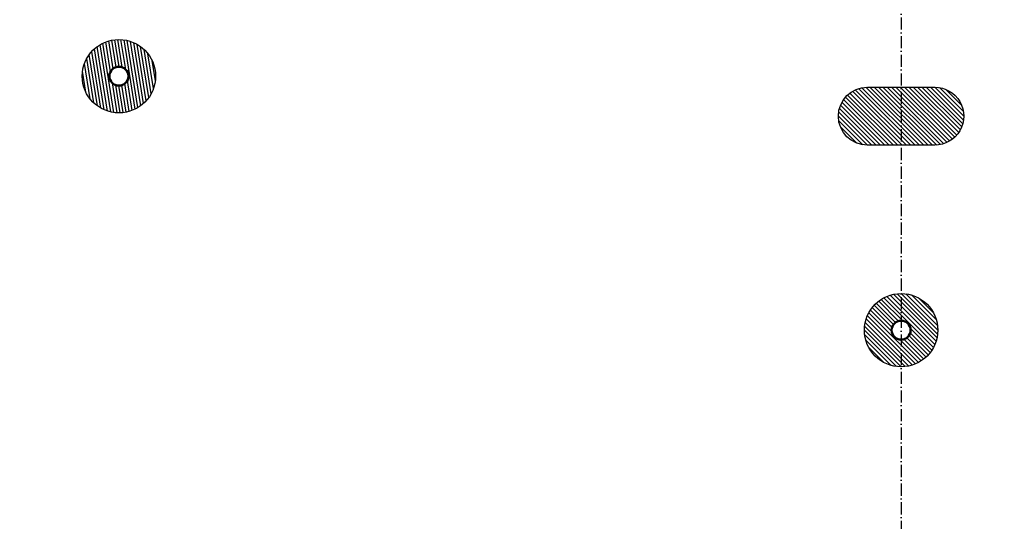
# Model space of a CAD drawing. Header units: millimetres. Extents: x -662 to 662, y -662 to 662.
# Tile 3 of 23: x -288 to 34, y -498 to -333. Entities that reach past the tile are written whole.
import ezdxf

# ---------------------------------------------------------------- set-up
doc = ezdxf.new("R2010")
doc.units = ezdxf.units.MM
doc.linetypes.add('DashDot', pattern=[6, 4, -1, 0, -1])
for name, color, linetype, true_color in [('SkLO AXIS', 18, 'Continuous', 0x000000), ('SkLO BORDER OF DRILLING AREA', 96, 'Continuous', 0x007f00), ('SkLO CANOPY OUTLINE', 192, 'Continuous', 0x7d26cd), ('SkLO MOUNTING HOLES', 192, 'Continuous', 0x7d26cd), ('SkLO NO DRILLING AREA', 12, 'Continuous', 0xc80000)]:
    doc.layers.add(name, color=color, linetype=linetype, true_color=true_color)

msp = doc.modelspace()

# ---------------------------------------------------------------- hatches: boundary and pattern name
at = {"layer": 'SkLO NO DRILLING AREA', "extrusion": (1.66533e-16, 0, -1)}
h = msp.add_hatch(dxfattribs=at)
h.set_pattern_fill('Hatch1', color=256, scale=8, angle=81, style=0, pattern_type=2)
h.set_pattern_definition([(81, (5748.6472, 6825.8725), (-0.98768834, 0.15643447), [])])
h.paths.add_polyline_path([(256.94, -363.86), (257.07, -363.84), (257.21, -363.83), (257.34, -363.81), (257.47, -363.79), (257.61, -363.77), (257.74, -363.75), (257.87, -363.72), (258.01, -363.7), (258.14, -363.67), (258.28, -363.64), (258.41, -363.61), (258.55, -363.58), (258.68, -363.54), (258.82, -363.51), (258.96, -363.47), (259.09, -363.43), (259.23, -363.39), (259.36, -363.35), (259.5, -363.3), (259.63, -363.25), (259.77, -363.21), (259.91, -363.16), (260.04, -363.1), (260.18, -363.05), (260.31, -363), (260.45, -362.94), (260.58, -362.88), (260.71, -362.82), (260.85, -362.76), (260.98, -362.69), (261.11, -362.63), (261.25, -362.56), (261.38, -362.49), (261.51, -362.42), (261.64, -362.34), (261.77, -362.27), (261.9, -362.19), (262.03, -362.11), (262.16, -362.03), (262.28, -361.95), (262.41, -361.86), (262.53, -361.78), (262.66, -361.69), (262.78, -361.6), (262.9, -361.51), (263.03, -361.42), (263.15, -361.32), (263.27, -361.22), (263.39, -361.13), (263.5, -361.03), (263.62, -360.93), (263.73, -360.82), (263.85, -360.72), (263.96, -360.61), (264.07, -360.51), (264.18, -360.4), (264.29, -360.29), (264.4, -360.17), (264.5, -360.06), (264.61, -359.95), (264.71, -359.83), (264.81, -359.71), (264.91, -359.59), (265.01, -359.47), (265.11, -359.35), (265.2, -359.23), (265.3, -359.11), (265.39, -358.98), (265.48, -358.86), (265.57, -358.73), (265.66, -358.6), (265.74, -358.47), (265.83, -358.34), (265.91, -358.21), (265.99, -358.08), (266.07, -357.94), (266.14, -357.81), (266.22, -357.68), (266.29, -357.54), (266.36, -357.4), (266.43, -357.27), (266.5, -357.13), (266.56, -356.99), (266.63, -356.85), (266.69, -356.71), (266.75, -356.57), (266.81, -356.43), (266.86, -356.29), (266.92, -356.15), (266.97, -356.01), (267.02, -355.86), (267.07, -355.72), (267.12, -355.58), (267.16, -355.44), (267.2, -355.29), (267.24, -355.15), (267.28, -355.01), (267.32, -354.86), (267.36, -354.72), (267.39, -354.57), (267.42, -354.43), (267.45, -354.29), (267.48, -354.14), (267.51, -354), (267.53, -353.86), (267.55, -353.71), (267.57, -353.57), (267.59, -353.43), (267.61, -353.29), (267.62, -353.14), (267.64, -353), (267.65, -352.86), (267.66, -352.72), (267.67, -352.58), (267.68, -352.44), (267.68, -352.3), (267.68, -352.16), (267.69, -352.02), (267.69, -351.88), (267.69, -351.75), (267.68, -351.61), (267.68, -351.47), (267.67, -351.34), (267.66, -351.2), (267.66, -351.07), (267.65, -350.93), (267.63, -350.8), (267.62, -350.67), (267.61, -350.54), (267.59, -350.4), (267.57, -350.27), (267.55, -350.14), (267.53, -350), (267.51, -349.87), (267.49, -349.74), (267.46, -349.6), (267.43, -349.47), (267.4, -349.33), (267.37, -349.2), (267.34, -349.06), (267.31, -348.92), (267.27, -348.79), (267.23, -348.65), (267.19, -348.52), (267.15, -348.38), (267.11, -348.25), (267.06, -348.11), (267.02, -347.97), (266.97, -347.84), (266.92, -347.7), (266.87, -347.57), (266.82, -347.43), (266.76, -347.3), (266.7, -347.16), (266.64, -347.03), (266.58, -346.89), (266.52, -346.76), (266.46, -346.63), (266.39, -346.5), (266.32, -346.36), (266.25, -346.23), (266.18, -346.1), (266.11, -345.97), (266.03, -345.84), (265.95, -345.71), (265.87, -345.58), (265.79, -345.45), (265.71, -345.33), (265.63, -345.2), (265.54, -345.08), (265.45, -344.95), (265.36, -344.83), (265.27, -344.7), (265.18, -344.58), (265.09, -344.46), (264.99, -344.34), (264.89, -344.22), (264.79, -344.11), (264.69, -343.99), (264.59, -343.87), (264.48, -343.76), (264.38, -343.65), (264.27, -343.54), (264.16, -343.43), (264.05, -343.32), (263.94, -343.21), (263.83, -343.1), (263.71, -343), (263.59, -342.9), (263.48, -342.8), (263.36, -342.7), (263.24, -342.6), (263.12, -342.5), (262.99, -342.4), (262.87, -342.31), (262.75, -342.22), (262.62, -342.13), (262.49, -342.04), (262.36, -341.95), (262.23, -341.87), (262.1, -341.78), (261.97, -341.7), (261.84, -341.62), (261.71, -341.54), (261.57, -341.47), (261.44, -341.39), (261.3, -341.32), (261.17, -341.25), (261.03, -341.18), (260.89, -341.11), (260.75, -341.04), (260.62, -340.98), (260.48, -340.92), (260.34, -340.86), (260.19, -340.8), (260.05, -340.75), (259.91, -340.69), (259.77, -340.64), (259.63, -340.59), (259.49, -340.54), (259.34, -340.49), (259.2, -340.45), (259.06, -340.41), (258.91, -340.36), (258.77, -340.33), (258.63, -340.29), (258.48, -340.25), (258.34, -340.22), (258.2, -340.19), (258.05, -340.16), (257.91, -340.13), (257.76, -340.1), (257.62, -340.08), (257.48, -340.06), (257.34, -340.04), (257.19, -340.02), (257.05, -340), (256.91, -339.98), (256.77, -339.97), (256.62, -339.96), (256.48, -339.95), (256.34, -339.94), (256.2, -339.93), (256.06, -339.93), (255.92, -339.92), (255.79, -339.92), (255.65, -339.92), (255.51, -339.92), (255.37, -339.93), (255.24, -339.93), (255.1, -339.94), (254.97, -339.94), (254.83, -339.95), (254.7, -339.96), (254.56, -339.97), (254.43, -339.99), (254.3, -340), (254.17, -340.02), (254.03, -340.04), (253.9, -340.06), (253.77, -340.08), (253.63, -340.1), (253.5, -340.12), (253.36, -340.15), (253.23, -340.18), (253.1, -340.21), (252.96, -340.24), (252.82, -340.27), (252.69, -340.3), (252.55, -340.34), (252.42, -340.38), (252.28, -340.42), (252.15, -340.46), (252.01, -340.5), (251.87, -340.54), (251.74, -340.59), (251.6, -340.64), (251.47, -340.69), (251.33, -340.74), (251.2, -340.79), (251.06, -340.85), (250.93, -340.91), (250.79, -340.97), (250.66, -341.03), (250.53, -341.09), (250.39, -341.15), (250.26, -341.22), (250.13, -341.29), (250, -341.36), (249.86, -341.43), (249.73, -341.5), (249.6, -341.58), (249.47, -341.66), (249.35, -341.73), (249.22, -341.82), (249.09, -341.9), (248.96, -341.98), (248.84, -342.07), (248.71, -342.16), (248.59, -342.24), (248.47, -342.34), (248.35, -342.43), (248.23, -342.52), (248.11, -342.62), (247.99, -342.72), (247.87, -342.82), (247.75, -342.92), (247.64, -343.02), (247.52, -343.13), (247.41, -343.23), (247.3, -343.34), (247.19, -343.45), (247.08, -343.56), (246.97, -343.67), (246.87, -343.78), (246.76, -343.9), (246.66, -344.01), (246.56, -344.13), (246.46, -344.25), (246.36, -344.37), (246.26, -344.49), (246.17, -344.61), (246.07, -344.74), (245.98, -344.86), (245.89, -344.99), (245.8, -345.12), (245.72, -345.24), (245.63, -345.37), (245.55, -345.5), (245.47, -345.64), (245.39, -345.77), (245.31, -345.9), (245.23, -346.03), (245.16, -346.17), (245.08, -346.31), (245.01, -346.44), (244.94, -346.58), (244.87, -346.72), (244.81, -346.85), (244.75, -346.99), (244.68, -347.13), (244.62, -347.27), (244.57, -347.41), (244.51, -347.56), (244.46, -347.7), (244.4, -347.84), (244.35, -347.98), (244.3, -348.12), (244.26, -348.27), (244.21, -348.41), (244.17, -348.55), (244.13, -348.7), (244.09, -348.84), (244.05, -348.98), (244.02, -349.13), (243.98, -349.27), (243.95, -349.41), (243.92, -349.56), (243.89, -349.7), (243.87, -349.84), (243.84, -349.99), (243.82, -350.13), (243.8, -350.27), (243.78, -350.42), (243.76, -350.56), (243.75, -350.7), (243.74, -350.84), (243.72, -350.98), (243.71, -351.13), (243.7, -351.27), (243.7, -351.41), (243.69, -351.55), (243.69, -351.68), (243.69, -351.82), (243.69, -351.96), (243.69, -352.1), (243.69, -352.24), (243.7, -352.37), (243.7, -352.51), (243.71, -352.64), (243.72, -352.78), (243.73, -352.91), (243.74, -353.04), (243.75, -353.18), (243.77, -353.31), (243.78, -353.44), (243.8, -353.57), (243.82, -353.71), (243.84, -353.84), (243.86, -353.98), (243.89, -354.11), (243.91, -354.24), (243.94, -354.38), (243.97, -354.51), (244, -354.65), (244.03, -354.78), (244.07, -354.92), (244.1, -355.06), (244.14, -355.19), (244.18, -355.33), (244.22, -355.46), (244.26, -355.6), (244.31, -355.73), (244.35, -355.87), (244.4, -356.01), (244.45, -356.14), (244.5, -356.28), (244.56, -356.41), (244.61, -356.55), (244.67, -356.68), (244.73, -356.82), (244.79, -356.95), (244.85, -357.08), (244.92, -357.22), (244.98, -357.35), (245.05, -357.48), (245.12, -357.61), (245.19, -357.74), (245.27, -357.88), (245.34, -358.01), (245.42, -358.13), (245.5, -358.26), (245.58, -358.39), (245.66, -358.52), (245.75, -358.64), (245.83, -358.77), (245.92, -358.89), (246.01, -359.02), (246.1, -359.14), (246.19, -359.26), (246.29, -359.38), (246.38, -359.5), (246.48, -359.62), (246.58, -359.74), (246.68, -359.86), (246.79, -359.97), (246.89, -360.08), (247, -360.2), (247.1, -360.31), (247.21, -360.42), (247.32, -360.53), (247.43, -360.63), (247.55, -360.74), (247.66, -360.84), (247.78, -360.95), (247.9, -361.05), (248.01, -361.15), (248.13, -361.25), (248.26, -361.35), (248.38, -361.44), (248.5, -361.53), (248.63, -361.63), (248.75, -361.72), (248.88, -361.81), (249.01, -361.89), (249.14, -361.98), (249.27, -362.06), (249.4, -362.14), (249.53, -362.22), (249.67, -362.3), (249.8, -362.38), (249.93, -362.45), (250.07, -362.53), (250.21, -362.6), (250.34, -362.67), (250.48, -362.73), (250.62, -362.8), (250.76, -362.86), (250.9, -362.93), (251.04, -362.99), (251.18, -363.04), (251.32, -363.1), (251.46, -363.15), (251.6, -363.21), (251.74, -363.26), (251.89, -363.31), (252.03, -363.35), (252.17, -363.4), (252.32, -363.44), (252.46, -363.48), (252.6, -363.52), (252.75, -363.56), (252.89, -363.59), (253.03, -363.63), (253.18, -363.66), (253.32, -363.69), (253.47, -363.72), (253.61, -363.74), (253.75, -363.77), (253.9, -363.79), (254.04, -363.81), (254.18, -363.83), (254.32, -363.84), (254.47, -363.86), (254.61, -363.87), (254.75, -363.89), (254.89, -363.9), (255.03, -363.9), (255.17, -363.91), (255.31, -363.92), (255.45, -363.92), (255.59, -363.92), (255.73, -363.92), (255.86, -363.92), (256, -363.92), (256.14, -363.91), (256.27, -363.91), (256.41, -363.9), (256.54, -363.89), (256.68, -363.88), (256.81, -363.87)], flags=0)
h.paths.add_polyline_path([(256.01, -355.01), (255.98, -355.01), (255.94, -355.01), (255.91, -355.01), (255.87, -355.02), (255.84, -355.02), (255.8, -355.02), (255.77, -355.02), (255.73, -355.02), (255.7, -355.02), (255.66, -355.02), (255.63, -355.02), (255.59, -355.02), (255.55, -355.02), (255.52, -355.02), (255.48, -355.02), (255.44, -355.01), (255.41, -355.01), (255.37, -355.01), (255.33, -355), (255.3, -355), (255.26, -354.99), (255.22, -354.99), (255.19, -354.98), (255.15, -354.98), (255.11, -354.97), (255.08, -354.96), (255.04, -354.95), (255, -354.95), (254.96, -354.94), (254.93, -354.93), (254.89, -354.92), (254.85, -354.91), (254.82, -354.9), (254.78, -354.89), (254.74, -354.87), (254.71, -354.86), (254.67, -354.85), (254.63, -354.84), (254.59, -354.82), (254.56, -354.81), (254.52, -354.8), (254.49, -354.78), (254.45, -354.76), (254.41, -354.75), (254.38, -354.73), (254.34, -354.72), (254.31, -354.7), (254.27, -354.68), (254.24, -354.66), (254.2, -354.64), (254.17, -354.62), (254.13, -354.6), (254.1, -354.58), (254.06, -354.56), (254.03, -354.54), (253.99, -354.52), (253.96, -354.5), (253.93, -354.48), (253.9, -354.45), (253.86, -354.43), (253.83, -354.41), (253.8, -354.38), (253.77, -354.36), (253.74, -354.33), (253.7, -354.31), (253.67, -354.28), (253.64, -354.25), (253.61, -354.23), (253.58, -354.2), (253.55, -354.17), (253.53, -354.15), (253.5, -354.12), (253.47, -354.09), (253.44, -354.06), (253.41, -354.03), (253.39, -354), (253.36, -353.97), (253.33, -353.94), (253.31, -353.91), (253.28, -353.88), (253.26, -353.85), (253.23, -353.82), (253.21, -353.79), (253.19, -353.76), (253.16, -353.72), (253.14, -353.69), (253.12, -353.66), (253.1, -353.63), (253.08, -353.59), (253.05, -353.56), (253.03, -353.53), (253.01, -353.49), (252.99, -353.46), (252.98, -353.43), (252.96, -353.39), (252.94, -353.36), (252.92, -353.32), (252.9, -353.29), (252.89, -353.26), (252.87, -353.22), (252.86, -353.19), (252.84, -353.15), (252.83, -353.12), (252.81, -353.08), (252.8, -353.05), (252.78, -353.01), (252.77, -352.98), (252.76, -352.94), (252.75, -352.91), (252.74, -352.87), (252.72, -352.84), (252.71, -352.8), (252.7, -352.77), (252.69, -352.73), (252.68, -352.7), (252.68, -352.66), (252.67, -352.63), (252.66, -352.59), (252.65, -352.56), (252.65, -352.52), (252.64, -352.49), (252.63, -352.45), (252.63, -352.42), (252.62, -352.38), (252.62, -352.35), (252.61, -352.31), (252.61, -352.28), (252.6, -352.25), (252.6, -352.21), (252.6, -352.18), (252.59, -352.14), (252.59, -352.11), (252.59, -352.07), (252.59, -352.04), (252.59, -352), (252.59, -351.97), (252.59, -351.93), (252.59, -351.9), (252.59, -351.86), (252.59, -351.83), (252.59, -351.79), (252.59, -351.75), (252.59, -351.72), (252.6, -351.68), (252.6, -351.64), (252.6, -351.61), (252.61, -351.57), (252.61, -351.53), (252.62, -351.5), (252.62, -351.46), (252.63, -351.42), (252.63, -351.39), (252.64, -351.35), (252.65, -351.31), (252.66, -351.27), (252.66, -351.24), (252.67, -351.2), (252.68, -351.16), (252.69, -351.13), (252.7, -351.09), (252.71, -351.05), (252.72, -351.01), (252.73, -350.98), (252.75, -350.94), (252.76, -350.9), (252.77, -350.87), (252.79, -350.83), (252.8, -350.79), (252.81, -350.76), (252.83, -350.72), (252.84, -350.69), (252.86, -350.65), (252.88, -350.61), (252.89, -350.58), (252.91, -350.54), (252.93, -350.51), (252.95, -350.47), (252.97, -350.44), (252.99, -350.4), (253.01, -350.37), (253.03, -350.33), (253.05, -350.3), (253.07, -350.26), (253.09, -350.23), (253.11, -350.2), (253.13, -350.16), (253.16, -350.13), (253.18, -350.1), (253.2, -350.07), (253.23, -350.03), (253.25, -350), (253.28, -349.97), (253.3, -349.94), (253.33, -349.91), (253.35, -349.88), (253.38, -349.85), (253.41, -349.82), (253.44, -349.79), (253.46, -349.76), (253.49, -349.73), (253.52, -349.7), (253.55, -349.68), (253.58, -349.65), (253.61, -349.62), (253.64, -349.6), (253.67, -349.57), (253.7, -349.54), (253.73, -349.52), (253.76, -349.49), (253.79, -349.47), (253.82, -349.45), (253.85, -349.42), (253.89, -349.4), (253.92, -349.38), (253.95, -349.35), (253.98, -349.33), (254.02, -349.31), (254.05, -349.29), (254.08, -349.27), (254.12, -349.25), (254.15, -349.23), (254.18, -349.21), (254.22, -349.19), (254.25, -349.18), (254.28, -349.16), (254.32, -349.14), (254.35, -349.12), (254.39, -349.11), (254.42, -349.09), (254.46, -349.08), (254.49, -349.06), (254.53, -349.05), (254.56, -349.03), (254.6, -349.02), (254.63, -349.01), (254.67, -348.99), (254.7, -348.98), (254.74, -348.97), (254.77, -348.96), (254.81, -348.95), (254.84, -348.94), (254.88, -348.93), (254.91, -348.92), (254.95, -348.91), (254.98, -348.9), (255.02, -348.9), (255.05, -348.89), (255.09, -348.88), (255.12, -348.87), (255.16, -348.87), (255.19, -348.86), (255.23, -348.86), (255.26, -348.85), (255.29, -348.85), (255.33, -348.84), (255.36, -348.84), (255.4, -348.84), (255.43, -348.83), (255.47, -348.83), (255.5, -348.83), (255.54, -348.83), (255.57, -348.82), (255.61, -348.82), (255.64, -348.82), (255.68, -348.82), (255.71, -348.82), (255.75, -348.82), (255.78, -348.82), (255.82, -348.83), (255.86, -348.83), (255.89, -348.83), (255.93, -348.83), (255.97, -348.83), (256, -348.84), (256.04, -348.84), (256.08, -348.85), (256.11, -348.85), (256.15, -348.86), (256.19, -348.86), (256.22, -348.87), (256.26, -348.88), (256.3, -348.88), (256.33, -348.89), (256.37, -348.9), (256.41, -348.91), (256.45, -348.92), (256.48, -348.93), (256.52, -348.94), (256.56, -348.95), (256.59, -348.96), (256.63, -348.97), (256.67, -348.98), (256.7, -348.99), (256.74, -349.01), (256.78, -349.02), (256.81, -349.03), (256.85, -349.05), (256.89, -349.06), (256.92, -349.08), (256.96, -349.1), (257, -349.11), (257.03, -349.13), (257.07, -349.15), (257.1, -349.16), (257.14, -349.18), (257.17, -349.2), (257.21, -349.22), (257.24, -349.24), (257.28, -349.26), (257.31, -349.28), (257.34, -349.3), (257.38, -349.32), (257.41, -349.35), (257.44, -349.37), (257.48, -349.39), (257.51, -349.42), (257.54, -349.44), (257.57, -349.46), (257.61, -349.49), (257.64, -349.51), (257.67, -349.54), (257.7, -349.56), (257.73, -349.59), (257.76, -349.62), (257.79, -349.64), (257.82, -349.67), (257.85, -349.7), (257.88, -349.73), (257.9, -349.76), (257.93, -349.78), (257.96, -349.81), (257.99, -349.84), (258.01, -349.87), (258.04, -349.9), (258.06, -349.93), (258.09, -349.96), (258.11, -350), (258.14, -350.03), (258.16, -350.06), (258.19, -350.09), (258.21, -350.12), (258.23, -350.15), (258.25, -350.19), (258.28, -350.22), (258.3, -350.25), (258.32, -350.28), (258.34, -350.32), (258.36, -350.35), (258.38, -350.38), (258.4, -350.42), (258.42, -350.45), (258.43, -350.49), (258.45, -350.52), (258.47, -350.55), (258.49, -350.59), (258.5, -350.62), (258.52, -350.66), (258.53, -350.69), (258.55, -350.73), (258.56, -350.76), (258.58, -350.8), (258.59, -350.83), (258.6, -350.87), (258.61, -350.9), (258.63, -350.94), (258.64, -350.97), (258.65, -351.01), (258.66, -351.04), (258.67, -351.08), (258.68, -351.11), (258.69, -351.15), (258.7, -351.18), (258.71, -351.22), (258.71, -351.25), (258.72, -351.29), (258.73, -351.32), (258.73, -351.36), (258.74, -351.39), (258.75, -351.43), (258.75, -351.46), (258.76, -351.5), (258.76, -351.53), (258.77, -351.56), (258.77, -351.6), (258.77, -351.63), (258.78, -351.67), (258.78, -351.7), (258.78, -351.74), (258.78, -351.77), (258.78, -351.81), (258.79, -351.84), (258.79, -351.88), (258.79, -351.91), (258.79, -351.95), (258.79, -351.98), (258.79, -352.02), (258.78, -352.06), (258.78, -352.09), (258.78, -352.13), (258.78, -352.16), (258.77, -352.2), (258.77, -352.24), (258.77, -352.27), (258.76, -352.31), (258.76, -352.35), (258.75, -352.39), (258.75, -352.42), (258.74, -352.46), (258.73, -352.5), (258.73, -352.53), (258.72, -352.57), (258.71, -352.61), (258.7, -352.64), (258.69, -352.68), (258.68, -352.72), (258.67, -352.76), (258.66, -352.79), (258.65, -352.83), (258.64, -352.87), (258.63, -352.9), (258.61, -352.94), (258.6, -352.98), (258.59, -353.01), (258.57, -353.05), (258.56, -353.09), (258.54, -353.12), (258.53, -353.16), (258.51, -353.2), (258.5, -353.23), (258.48, -353.27), (258.46, -353.3), (258.44, -353.34), (258.43, -353.37), (258.41, -353.41), (258.39, -353.44), (258.37, -353.48), (258.35, -353.51), (258.33, -353.55), (258.31, -353.58), (258.28, -353.61), (258.26, -353.65), (258.24, -353.68), (258.22, -353.71), (258.19, -353.75), (258.17, -353.78), (258.15, -353.81), (258.12, -353.84), (258.1, -353.87), (258.07, -353.9), (258.04, -353.93), (258.02, -353.97), (257.99, -354), (257.96, -354.02), (257.94, -354.05), (257.91, -354.08), (257.88, -354.11), (257.85, -354.14), (257.82, -354.17), (257.8, -354.19), (257.77, -354.22), (257.74, -354.25), (257.71, -354.27), (257.68, -354.3), (257.64, -354.33), (257.61, -354.35), (257.58, -354.37), (257.55, -354.4), (257.52, -354.42), (257.49, -354.45), (257.46, -354.47), (257.42, -354.49), (257.39, -354.51), (257.36, -354.53), (257.32, -354.55), (257.29, -354.57), (257.26, -354.59), (257.22, -354.61), (257.19, -354.63), (257.16, -354.65), (257.12, -354.67), (257.09, -354.69), (257.05, -354.7), (257.02, -354.72), (256.99, -354.74), (256.95, -354.75), (256.92, -354.77), (256.88, -354.78), (256.85, -354.8), (256.81, -354.81), (256.78, -354.82), (256.74, -354.84), (256.71, -354.85), (256.67, -354.86), (256.64, -354.87), (256.6, -354.88), (256.57, -354.89), (256.53, -354.91), (256.5, -354.91), (256.46, -354.92), (256.43, -354.93), (256.39, -354.94), (256.36, -354.95), (256.32, -354.96), (256.29, -354.96), (256.25, -354.97), (256.22, -354.98), (256.18, -354.98), (256.15, -354.99), (256.11, -354.99), (256.08, -355), (256.04, -355)], flags=0)
h = msp.add_hatch(dxfattribs=at)
h.set_pattern_fill('Hatch1', color=256, scale=8, angle=45, style=0, pattern_type=2)
h.set_pattern_definition([(45, (-3523.2047, -941.6682), (-0.70710678, 0.70710678), [])])
h.paths.add_polyline_path([(-11, -374.5), (11, -374.5), (11.11, -374.5), (11.23, -374.5), (11.34, -374.49), (11.46, -374.49), (11.57, -374.48), (11.69, -374.48), (11.8, -374.47), (11.92, -374.46), (12.03, -374.44), (12.15, -374.43), (12.26, -374.42), (12.38, -374.4), (12.49, -374.38), (12.61, -374.36), (12.72, -374.34), (12.84, -374.32), (12.95, -374.3), (13.06, -374.27), (13.18, -374.25), (13.29, -374.22), (13.41, -374.19), (13.52, -374.16), (13.63, -374.13), (13.75, -374.09), (13.86, -374.06), (13.97, -374.02), (14.08, -373.99), (14.19, -373.95), (14.31, -373.91), (14.42, -373.86), (14.53, -373.82), (14.64, -373.78), (14.74, -373.73), (14.85, -373.68), (14.96, -373.64), (15.07, -373.59), (15.17, -373.53), (15.28, -373.48), (15.38, -373.43), (15.49, -373.37), (15.59, -373.32), (15.69, -373.26), (15.8, -373.2), (15.9, -373.14), (16, -373.08), (16.1, -373.02), (16.2, -372.95), (16.29, -372.89), (16.39, -372.82), (16.49, -372.76), (16.58, -372.69), (16.67, -372.62), (16.77, -372.55), (16.86, -372.48), (16.95, -372.41), (17.04, -372.33), (17.13, -372.26), (17.22, -372.18), (17.3, -372.11), (17.39, -372.03), (17.47, -371.95), (17.55, -371.88), (17.64, -371.8), (17.72, -371.72), (17.8, -371.64), (17.88, -371.55), (17.95, -371.47), (18.03, -371.39), (18.11, -371.3), (18.18, -371.22), (18.26, -371.13), (18.33, -371.04), (18.41, -370.95), (18.48, -370.86), (18.55, -370.77), (18.62, -370.67), (18.69, -370.58), (18.76, -370.49), (18.82, -370.39), (18.89, -370.29), (18.95, -370.2), (19.02, -370.1), (19.08, -370), (19.14, -369.9), (19.2, -369.8), (19.26, -369.69), (19.32, -369.59), (19.37, -369.49), (19.43, -369.38), (19.48, -369.28), (19.53, -369.17), (19.59, -369.07), (19.64, -368.96), (19.68, -368.85), (19.73, -368.74), (19.78, -368.64), (19.82, -368.53), (19.86, -368.42), (19.91, -368.31), (19.95, -368.19), (19.99, -368.08), (20.02, -367.97), (20.06, -367.86), (20.09, -367.75), (20.13, -367.63), (20.16, -367.52), (20.19, -367.41), (20.22, -367.29), (20.25, -367.18), (20.27, -367.06), (20.3, -366.95), (20.32, -366.84), (20.34, -366.72), (20.36, -366.61), (20.38, -366.49), (20.4, -366.38), (20.42, -366.26), (20.43, -366.15), (20.44, -366.03), (20.46, -365.92), (20.47, -365.8), (20.48, -365.69), (20.48, -365.57), (20.49, -365.46), (20.49, -365.34), (20.5, -365.23), (20.5, -365.11), (20.5, -365), (20.5, -364.89), (20.5, -364.77), (20.49, -364.66), (20.49, -364.54), (20.48, -364.43), (20.48, -364.31), (20.47, -364.2), (20.46, -364.08), (20.44, -363.97), (20.43, -363.85), (20.42, -363.74), (20.4, -363.62), (20.38, -363.51), (20.36, -363.39), (20.34, -363.28), (20.32, -363.16), (20.3, -363.05), (20.27, -362.94), (20.25, -362.82), (20.22, -362.71), (20.19, -362.59), (20.16, -362.48), (20.13, -362.37), (20.09, -362.25), (20.06, -362.14), (20.02, -362.03), (19.99, -361.92), (19.95, -361.81), (19.91, -361.69), (19.86, -361.58), (19.82, -361.47), (19.78, -361.36), (19.73, -361.26), (19.68, -361.15), (19.64, -361.04), (19.59, -360.93), (19.53, -360.83), (19.48, -360.72), (19.43, -360.62), (19.37, -360.51), (19.32, -360.41), (19.26, -360.31), (19.2, -360.2), (19.14, -360.1), (19.08, -360), (19.02, -359.9), (18.95, -359.8), (18.89, -359.71), (18.82, -359.61), (18.76, -359.51), (18.69, -359.42), (18.62, -359.33), (18.55, -359.23), (18.48, -359.14), (18.41, -359.05), (18.33, -358.96), (18.26, -358.87), (18.18, -358.78), (18.11, -358.7), (18.03, -358.61), (17.95, -358.53), (17.88, -358.45), (17.8, -358.36), (17.72, -358.28), (17.64, -358.2), (17.55, -358.12), (17.47, -358.05), (17.39, -357.97), (17.3, -357.89), (17.22, -357.82), (17.13, -357.74), (17.04, -357.67), (16.95, -357.59), (16.86, -357.52), (16.77, -357.45), (16.67, -357.38), (16.58, -357.31), (16.49, -357.24), (16.39, -357.18), (16.29, -357.11), (16.2, -357.05), (16.1, -356.98), (16, -356.92), (15.9, -356.86), (15.8, -356.8), (15.69, -356.74), (15.59, -356.68), (15.49, -356.63), (15.38, -356.57), (15.28, -356.52), (15.17, -356.47), (15.07, -356.41), (14.96, -356.36), (14.85, -356.32), (14.74, -356.27), (14.64, -356.22), (14.53, -356.18), (14.42, -356.14), (14.31, -356.09), (14.19, -356.05), (14.08, -356.01), (13.97, -355.98), (13.86, -355.94), (13.75, -355.91), (13.63, -355.87), (13.52, -355.84), (13.41, -355.81), (13.29, -355.78), (13.18, -355.75), (13.06, -355.73), (12.95, -355.7), (12.84, -355.68), (12.72, -355.66), (12.61, -355.64), (12.49, -355.62), (12.38, -355.6), (12.26, -355.58), (12.15, -355.57), (12.03, -355.56), (11.92, -355.54), (11.8, -355.53), (11.69, -355.52), (11.57, -355.52), (11.46, -355.51), (11.34, -355.51), (11.23, -355.5), (11.11, -355.5), (11, -355.5), (-11, -355.5), (-11.11, -355.5), (-11.23, -355.5), (-11.34, -355.51), (-11.46, -355.51), (-11.57, -355.52), (-11.69, -355.52), (-11.8, -355.53), (-11.92, -355.54), (-12.03, -355.56), (-12.15, -355.57), (-12.26, -355.58), (-12.38, -355.6), (-12.49, -355.62), (-12.61, -355.64), (-12.72, -355.66), (-12.84, -355.68), (-12.95, -355.7), (-13.06, -355.73), (-13.18, -355.75), (-13.29, -355.78), (-13.41, -355.81), (-13.52, -355.84), (-13.63, -355.87), (-13.75, -355.91), (-13.86, -355.94), (-13.97, -355.98), (-14.08, -356.01), (-14.19, -356.05), (-14.31, -356.09), (-14.42, -356.14), (-14.53, -356.18), (-14.64, -356.22), (-14.74, -356.27), (-14.85, -356.32), (-14.96, -356.36), (-15.07, -356.41), (-15.17, -356.47), (-15.28, -356.52), (-15.38, -356.57), (-15.49, -356.63), (-15.59, -356.68), (-15.69, -356.74), (-15.8, -356.8), (-15.9, -356.86), (-16, -356.92), (-16.1, -356.98), (-16.2, -357.05), (-16.29, -357.11), (-16.39, -357.18), (-16.49, -357.24), (-16.58, -357.31), (-16.67, -357.38), (-16.77, -357.45), (-16.86, -357.52), (-16.95, -357.59), (-17.04, -357.67), (-17.13, -357.74), (-17.22, -357.82), (-17.3, -357.89), (-17.39, -357.97), (-17.47, -358.05), (-17.55, -358.12), (-17.64, -358.2), (-17.72, -358.28), (-17.8, -358.36), (-17.88, -358.45), (-17.95, -358.53), (-18.03, -358.61), (-18.11, -358.7), (-18.18, -358.78), (-18.26, -358.87), (-18.33, -358.96), (-18.41, -359.05), (-18.48, -359.14), (-18.55, -359.23), (-18.62, -359.33), (-18.69, -359.42), (-18.76, -359.51), (-18.82, -359.61), (-18.89, -359.71), (-18.95, -359.8), (-19.02, -359.9), (-19.08, -360), (-19.14, -360.1), (-19.2, -360.2), (-19.26, -360.31), (-19.32, -360.41), (-19.37, -360.51), (-19.43, -360.62), (-19.48, -360.72), (-19.53, -360.83), (-19.59, -360.93), (-19.64, -361.04), (-19.68, -361.15), (-19.73, -361.26), (-19.78, -361.36), (-19.82, -361.47), (-19.86, -361.58), (-19.91, -361.69), (-19.95, -361.81), (-19.99, -361.92), (-20.02, -362.03), (-20.06, -362.14), (-20.09, -362.25), (-20.13, -362.37), (-20.16, -362.48), (-20.19, -362.59), (-20.22, -362.71), (-20.25, -362.82), (-20.27, -362.94), (-20.3, -363.05), (-20.32, -363.16), (-20.34, -363.28), (-20.36, -363.39), (-20.38, -363.51), (-20.4, -363.62), (-20.42, -363.74), (-20.43, -363.85), (-20.44, -363.97), (-20.46, -364.08), (-20.47, -364.2), (-20.48, -364.31), (-20.48, -364.43), (-20.49, -364.54), (-20.49, -364.66), (-20.5, -364.77), (-20.5, -364.89), (-20.5, -365), (-20.5, -365.11), (-20.5, -365.23), (-20.49, -365.34), (-20.49, -365.46), (-20.48, -365.57), (-20.48, -365.69), (-20.47, -365.8), (-20.46, -365.92), (-20.44, -366.03), (-20.43, -366.15), (-20.42, -366.26), (-20.4, -366.38), (-20.38, -366.49), (-20.36, -366.61), (-20.34, -366.72), (-20.32, -366.84), (-20.3, -366.95), (-20.27, -367.06), (-20.25, -367.18), (-20.22, -367.29), (-20.19, -367.41), (-20.16, -367.52), (-20.13, -367.63), (-20.09, -367.75), (-20.06, -367.86), (-20.02, -367.97), (-19.99, -368.08), (-19.95, -368.19), (-19.91, -368.31), (-19.86, -368.42), (-19.82, -368.53), (-19.78, -368.64), (-19.73, -368.74), (-19.68, -368.85), (-19.64, -368.96), (-19.59, -369.07), (-19.53, -369.17), (-19.48, -369.28), (-19.43, -369.38), (-19.37, -369.49), (-19.32, -369.59), (-19.26, -369.69), (-19.2, -369.8), (-19.14, -369.9), (-19.08, -370), (-19.02, -370.1), (-18.95, -370.2), (-18.89, -370.29), (-18.82, -370.39), (-18.76, -370.49), (-18.69, -370.58), (-18.62, -370.67), (-18.55, -370.77), (-18.48, -370.86), (-18.41, -370.95), (-18.33, -371.04), (-18.26, -371.13), (-18.18, -371.22), (-18.11, -371.3), (-18.03, -371.39), (-17.95, -371.47), (-17.88, -371.55), (-17.8, -371.64), (-17.72, -371.72), (-17.64, -371.8), (-17.55, -371.88), (-17.47, -371.95), (-17.39, -372.03), (-17.3, -372.11), (-17.22, -372.18), (-17.13, -372.26), (-17.04, -372.33), (-16.95, -372.41), (-16.86, -372.48), (-16.77, -372.55), (-16.67, -372.62), (-16.58, -372.69), (-16.49, -372.76), (-16.39, -372.82), (-16.29, -372.89), (-16.2, -372.95), (-16.1, -373.02), (-16, -373.08), (-15.9, -373.14), (-15.8, -373.2), (-15.69, -373.26), (-15.59, -373.32), (-15.49, -373.37), (-15.38, -373.43), (-15.28, -373.48), (-15.17, -373.53), (-15.07, -373.59), (-14.96, -373.64), (-14.85, -373.68), (-14.74, -373.73), (-14.64, -373.78), (-14.53, -373.82), (-14.42, -373.86), (-14.31, -373.91), (-14.19, -373.95), (-14.08, -373.99), (-13.97, -374.02), (-13.86, -374.06), (-13.75, -374.09), (-13.63, -374.13), (-13.52, -374.16), (-13.41, -374.19), (-13.29, -374.22), (-13.18, -374.25), (-13.06, -374.27), (-12.95, -374.3), (-12.84, -374.32), (-12.72, -374.34), (-12.61, -374.36), (-12.49, -374.38), (-12.38, -374.4), (-12.26, -374.42), (-12.15, -374.43), (-12.03, -374.44), (-11.92, -374.46), (-11.8, -374.47), (-11.69, -374.48), (-11.57, -374.48), (-11.46, -374.49), (-11.34, -374.49), (-11.23, -374.5), (-11.11, -374.5)], flags=0)
h = msp.add_hatch(dxfattribs=at)
h.set_pattern_fill('Hatch1', color=256, scale=8, angle=45, style=0, pattern_type=2)
h.set_pattern_definition([(45, (8662.9004, 2143.2768), (-0.70710678, 0.70710678), [])])
h.paths.add_polyline_path([(-6, -445.39), (-5.88, -445.46), (-5.77, -445.52), (-5.65, -445.59), (-5.53, -445.65), (-5.41, -445.71), (-5.29, -445.77), (-5.17, -445.83), (-5.04, -445.89), (-4.92, -445.95), (-4.79, -446), (-4.66, -446.06), (-4.53, -446.11), (-4.4, -446.16), (-4.27, -446.21), (-4.14, -446.26), (-4.01, -446.31), (-3.87, -446.36), (-3.74, -446.4), (-3.6, -446.45), (-3.47, -446.49), (-3.33, -446.53), (-3.19, -446.57), (-3.05, -446.61), (-2.91, -446.64), (-2.77, -446.68), (-2.62, -446.71), (-2.48, -446.74), (-2.34, -446.77), (-2.19, -446.8), (-2.05, -446.82), (-1.9, -446.85), (-1.75, -446.87), (-1.61, -446.89), (-1.46, -446.91), (-1.31, -446.93), (-1.16, -446.94), (-1.01, -446.96), (-0.86, -446.97), (-0.71, -446.98), (-0.56, -446.99), (-0.4, -446.99), (-0.25, -447), (-0.1, -447), (0.05, -447), (0.21, -447), (0.36, -446.99), (0.51, -446.99), (0.66, -446.98), (0.82, -446.97), (0.97, -446.96), (1.13, -446.95), (1.28, -446.93), (1.43, -446.91), (1.59, -446.89), (1.74, -446.87), (1.89, -446.85), (2.04, -446.82), (2.2, -446.8), (2.35, -446.77), (2.5, -446.74), (2.65, -446.7), (2.8, -446.67), (2.96, -446.63), (3.11, -446.59), (3.26, -446.55), (3.4, -446.51), (3.55, -446.46), (3.7, -446.41), (3.85, -446.37), (4, -446.32), (4.14, -446.26), (4.29, -446.21), (4.43, -446.15), (4.57, -446.09), (4.72, -446.03), (4.86, -445.97), (5, -445.91), (5.14, -445.84), (5.28, -445.78), (5.42, -445.71), (5.55, -445.64), (5.69, -445.57), (5.82, -445.49), (5.95, -445.42), (6.09, -445.34), (6.22, -445.26), (6.35, -445.18), (6.48, -445.1), (6.6, -445.02), (6.73, -444.94), (6.85, -444.85), (6.98, -444.76), (7.1, -444.68), (7.22, -444.59), (7.34, -444.5), (7.45, -444.4), (7.57, -444.31), (7.68, -444.22), (7.8, -444.12), (7.91, -444.02), (8.02, -443.93), (8.13, -443.83), (8.23, -443.73), (8.34, -443.63), (8.44, -443.53), (8.55, -443.42), (8.65, -443.32), (8.75, -443.22), (8.84, -443.11), (8.94, -443), (9.03, -442.9), (9.13, -442.79), (9.22, -442.68), (9.31, -442.57), (9.4, -442.46), (9.48, -442.35), (9.57, -442.24), (9.65, -442.13), (9.73, -442.02), (9.81, -441.91), (9.89, -441.8), (9.97, -441.68), (10.04, -441.57), (10.11, -441.46), (10.19, -441.34), (10.26, -441.23), (10.33, -441.11), (10.39, -441), (10.46, -440.88), (10.52, -440.77), (10.59, -440.65), (10.65, -440.53), (10.71, -440.41), (10.77, -440.29), (10.83, -440.17), (10.89, -440.04), (10.95, -439.92), (11, -439.79), (11.06, -439.66), (11.11, -439.53), (11.16, -439.4), (11.21, -439.27), (11.26, -439.14), (11.31, -439.01), (11.36, -438.87), (11.4, -438.74), (11.45, -438.6), (11.49, -438.47), (11.53, -438.33), (11.57, -438.19), (11.61, -438.05), (11.64, -437.91), (11.68, -437.77), (11.71, -437.62), (11.74, -437.48), (11.77, -437.34), (11.8, -437.19), (11.82, -437.05), (11.85, -436.9), (11.87, -436.75), (11.89, -436.61), (11.91, -436.46), (11.93, -436.31), (11.94, -436.16), (11.96, -436.01), (11.97, -435.86), (11.98, -435.71), (11.99, -435.56), (11.99, -435.4), (12, -435.25), (12, -435.1), (12, -434.95), (12, -434.79), (11.99, -434.64), (11.99, -434.49), (11.98, -434.34), (11.97, -434.18), (11.96, -434.03), (11.95, -433.87), (11.93, -433.72), (11.91, -433.57), (11.89, -433.41), (11.87, -433.26), (11.85, -433.11), (11.82, -432.96), (11.8, -432.8), (11.77, -432.65), (11.74, -432.5), (11.7, -432.35), (11.67, -432.2), (11.63, -432.04), (11.59, -431.89), (11.55, -431.74), (11.51, -431.6), (11.46, -431.45), (11.41, -431.3), (11.37, -431.15), (11.32, -431), (11.26, -430.86), (11.21, -430.71), (11.15, -430.57), (11.09, -430.43), (11.03, -430.28), (10.97, -430.14), (10.91, -430), (10.84, -429.86), (10.78, -429.72), (10.71, -429.58), (10.64, -429.45), (10.57, -429.31), (10.49, -429.18), (10.42, -429.05), (10.34, -428.91), (10.26, -428.78), (10.18, -428.65), (10.1, -428.52), (10.02, -428.4), (9.94, -428.27), (9.85, -428.15), (9.76, -428.02), (9.68, -427.9), (9.59, -427.78), (9.5, -427.66), (9.4, -427.55), (9.31, -427.43), (9.22, -427.32), (9.12, -427.2), (9.02, -427.09), (8.93, -426.98), (8.83, -426.87), (8.73, -426.77), (8.63, -426.66), (8.53, -426.56), (8.42, -426.45), (8.32, -426.35), (8.22, -426.25), (8.11, -426.16), (8, -426.06), (7.9, -425.97), (7.79, -425.87), (7.68, -425.78), (7.57, -425.69), (7.46, -425.6), (7.35, -425.52), (7.24, -425.43), (7.13, -425.35), (7.02, -425.27), (6.91, -425.19), (6.8, -425.11), (6.68, -425.03), (6.57, -424.96), (6.46, -424.89), (6.34, -424.81), (6.23, -424.74), (6.11, -424.67), (6, -424.61), (5.88, -424.54), (5.77, -424.48), (5.65, -424.41), (5.53, -424.35), (5.41, -424.29), (5.29, -424.23), (5.17, -424.17), (5.04, -424.11), (4.92, -424.05), (4.79, -424), (4.66, -423.94), (4.53, -423.89), (4.4, -423.84), (4.27, -423.79), (4.14, -423.74), (4.01, -423.69), (3.87, -423.64), (3.74, -423.6), (3.6, -423.55), (3.47, -423.51), (3.33, -423.47), (3.19, -423.43), (3.05, -423.39), (2.91, -423.36), (2.77, -423.32), (2.62, -423.29), (2.48, -423.26), (2.34, -423.23), (2.19, -423.2), (2.05, -423.18), (1.9, -423.15), (1.75, -423.13), (1.61, -423.11), (1.46, -423.09), (1.31, -423.07), (1.16, -423.06), (1.01, -423.04), (0.86, -423.03), (0.71, -423.02), (0.56, -423.01), (0.4, -423.01), (0.25, -423), (0.1, -423), (-0.05, -423), (-0.21, -423), (-0.36, -423.01), (-0.51, -423.01), (-0.66, -423.02), (-0.82, -423.03), (-0.97, -423.04), (-1.13, -423.05), (-1.28, -423.07), (-1.43, -423.09), (-1.59, -423.11), (-1.74, -423.13), (-1.89, -423.15), (-2.04, -423.18), (-2.2, -423.2), (-2.35, -423.23), (-2.5, -423.26), (-2.65, -423.3), (-2.8, -423.33), (-2.96, -423.37), (-3.11, -423.41), (-3.26, -423.45), (-3.4, -423.49), (-3.55, -423.54), (-3.7, -423.59), (-3.85, -423.63), (-4, -423.68), (-4.14, -423.74), (-4.29, -423.79), (-4.43, -423.85), (-4.57, -423.91), (-4.72, -423.97), (-4.86, -424.03), (-5, -424.09), (-5.14, -424.16), (-5.28, -424.22), (-5.42, -424.29), (-5.55, -424.36), (-5.69, -424.43), (-5.82, -424.51), (-5.95, -424.58), (-6.09, -424.66), (-6.22, -424.74), (-6.35, -424.82), (-6.48, -424.9), (-6.6, -424.98), (-6.73, -425.06), (-6.85, -425.15), (-6.98, -425.24), (-7.1, -425.32), (-7.22, -425.41), (-7.34, -425.5), (-7.45, -425.6), (-7.57, -425.69), (-7.68, -425.78), (-7.8, -425.88), (-7.91, -425.98), (-8.02, -426.07), (-8.13, -426.17), (-8.23, -426.27), (-8.34, -426.37), (-8.44, -426.47), (-8.55, -426.58), (-8.65, -426.68), (-8.75, -426.78), (-8.84, -426.89), (-8.94, -427), (-9.03, -427.1), (-9.13, -427.21), (-9.22, -427.32), (-9.31, -427.43), (-9.4, -427.54), (-9.48, -427.65), (-9.57, -427.76), (-9.65, -427.87), (-9.73, -427.98), (-9.81, -428.09), (-9.89, -428.2), (-9.97, -428.32), (-10.04, -428.43), (-10.11, -428.54), (-10.19, -428.66), (-10.26, -428.77), (-10.33, -428.89), (-10.39, -429), (-10.46, -429.12), (-10.52, -429.23), (-10.59, -429.35), (-10.65, -429.47), (-10.71, -429.59), (-10.77, -429.71), (-10.83, -429.83), (-10.89, -429.96), (-10.95, -430.08), (-11, -430.21), (-11.06, -430.34), (-11.11, -430.47), (-11.16, -430.6), (-11.21, -430.73), (-11.26, -430.86), (-11.31, -430.99), (-11.36, -431.13), (-11.4, -431.26), (-11.45, -431.4), (-11.49, -431.53), (-11.53, -431.67), (-11.57, -431.81), (-11.61, -431.95), (-11.64, -432.09), (-11.68, -432.23), (-11.71, -432.38), (-11.74, -432.52), (-11.77, -432.66), (-11.8, -432.81), (-11.82, -432.95), (-11.85, -433.1), (-11.87, -433.25), (-11.89, -433.39), (-11.91, -433.54), (-11.93, -433.69), (-11.94, -433.84), (-11.96, -433.99), (-11.97, -434.14), (-11.98, -434.29), (-11.99, -434.44), (-11.99, -434.6), (-12, -434.75), (-12, -434.9), (-12, -435.05), (-12, -435.21), (-11.99, -435.36), (-11.99, -435.51), (-11.98, -435.66), (-11.97, -435.82), (-11.96, -435.97), (-11.95, -436.13), (-11.93, -436.28), (-11.91, -436.43), (-11.89, -436.59), (-11.87, -436.74), (-11.85, -436.89), (-11.82, -437.04), (-11.8, -437.2), (-11.77, -437.35), (-11.74, -437.5), (-11.7, -437.65), (-11.67, -437.8), (-11.63, -437.96), (-11.59, -438.11), (-11.55, -438.26), (-11.51, -438.4), (-11.46, -438.55), (-11.41, -438.7), (-11.37, -438.85), (-11.32, -439), (-11.26, -439.14), (-11.21, -439.29), (-11.15, -439.43), (-11.09, -439.57), (-11.03, -439.72), (-10.97, -439.86), (-10.91, -440), (-10.84, -440.14), (-10.78, -440.28), (-10.71, -440.42), (-10.64, -440.55), (-10.57, -440.69), (-10.49, -440.82), (-10.42, -440.95), (-10.34, -441.09), (-10.26, -441.22), (-10.18, -441.35), (-10.1, -441.48), (-10.02, -441.6), (-9.94, -441.73), (-9.85, -441.85), (-9.76, -441.98), (-9.68, -442.1), (-9.59, -442.22), (-9.5, -442.34), (-9.4, -442.45), (-9.31, -442.57), (-9.22, -442.68), (-9.12, -442.8), (-9.02, -442.91), (-8.93, -443.02), (-8.83, -443.13), (-8.73, -443.23), (-8.63, -443.34), (-8.53, -443.44), (-8.42, -443.55), (-8.32, -443.65), (-8.22, -443.75), (-8.11, -443.84), (-8, -443.94), (-7.9, -444.03), (-7.79, -444.13), (-7.68, -444.22), (-7.57, -444.31), (-7.46, -444.4), (-7.35, -444.48), (-7.24, -444.57), (-7.13, -444.65), (-7.02, -444.73), (-6.91, -444.81), (-6.8, -444.89), (-6.68, -444.97), (-6.57, -445.04), (-6.46, -445.11), (-6.34, -445.19), (-6.23, -445.26), (-6.11, -445.33)], flags=0)
h.paths.add_polyline_path([(-1.55, -437.68), (-1.58, -437.67), (-1.61, -437.65), (-1.64, -437.63), (-1.67, -437.61), (-1.7, -437.59), (-1.73, -437.57), (-1.76, -437.55), (-1.78, -437.53), (-1.81, -437.51), (-1.84, -437.49), (-1.87, -437.47), (-1.9, -437.45), (-1.93, -437.43), (-1.96, -437.4), (-1.98, -437.38), (-2.01, -437.36), (-2.04, -437.33), (-2.07, -437.31), (-2.1, -437.28), (-2.12, -437.26), (-2.15, -437.23), (-2.18, -437.21), (-2.2, -437.18), (-2.23, -437.15), (-2.25, -437.13), (-2.28, -437.1), (-2.31, -437.07), (-2.33, -437.04), (-2.36, -437.01), (-2.38, -436.99), (-2.41, -436.96), (-2.43, -436.93), (-2.45, -436.9), (-2.48, -436.86), (-2.5, -436.83), (-2.52, -436.8), (-2.54, -436.77), (-2.57, -436.74), (-2.59, -436.71), (-2.61, -436.67), (-2.63, -436.64), (-2.65, -436.61), (-2.67, -436.57), (-2.69, -436.54), (-2.71, -436.5), (-2.73, -436.47), (-2.75, -436.43), (-2.77, -436.4), (-2.78, -436.36), (-2.8, -436.33), (-2.82, -436.29), (-2.83, -436.26), (-2.85, -436.22), (-2.87, -436.18), (-2.88, -436.14), (-2.9, -436.11), (-2.91, -436.07), (-2.92, -436.03), (-2.94, -435.99), (-2.95, -435.96), (-2.96, -435.92), (-2.97, -435.88), (-2.98, -435.84), (-2.99, -435.8), (-3, -435.76), (-3.01, -435.72), (-3.02, -435.69), (-3.03, -435.65), (-3.04, -435.61), (-3.05, -435.57), (-3.05, -435.53), (-3.06, -435.49), (-3.07, -435.45), (-3.07, -435.41), (-3.08, -435.37), (-3.08, -435.33), (-3.09, -435.29), (-3.09, -435.25), (-3.09, -435.21), (-3.1, -435.17), (-3.1, -435.13), (-3.1, -435.09), (-3.1, -435.05), (-3.1, -435.01), (-3.1, -434.97), (-3.1, -434.93), (-3.1, -434.9), (-3.1, -434.86), (-3.09, -434.82), (-3.09, -434.78), (-3.09, -434.74), (-3.09, -434.7), (-3.08, -434.66), (-3.08, -434.62), (-3.07, -434.59), (-3.07, -434.55), (-3.06, -434.51), (-3.05, -434.47), (-3.05, -434.43), (-3.04, -434.4), (-3.03, -434.36), (-3.02, -434.32), (-3.02, -434.29), (-3.01, -434.25), (-3, -434.21), (-2.99, -434.18), (-2.98, -434.14), (-2.97, -434.1), (-2.96, -434.07), (-2.95, -434.03), (-2.93, -434), (-2.92, -433.96), (-2.91, -433.93), (-2.9, -433.9), (-2.88, -433.86), (-2.87, -433.83), (-2.86, -433.8), (-2.84, -433.76), (-2.83, -433.73), (-2.81, -433.7), (-2.8, -433.67), (-2.78, -433.63), (-2.77, -433.6), (-2.75, -433.57), (-2.73, -433.54), (-2.72, -433.51), (-2.7, -433.48), (-2.68, -433.45), (-2.67, -433.42), (-2.65, -433.39), (-2.63, -433.36), (-2.61, -433.33), (-2.59, -433.3), (-2.57, -433.27), (-2.55, -433.24), (-2.53, -433.22), (-2.51, -433.19), (-2.49, -433.16), (-2.47, -433.13), (-2.45, -433.1), (-2.43, -433.07), (-2.4, -433.04), (-2.38, -433.02), (-2.36, -432.99), (-2.33, -432.96), (-2.31, -432.93), (-2.28, -432.9), (-2.26, -432.88), (-2.23, -432.85), (-2.21, -432.82), (-2.18, -432.8), (-2.15, -432.77), (-2.13, -432.75), (-2.1, -432.72), (-2.07, -432.69), (-2.04, -432.67), (-2.01, -432.64), (-1.99, -432.62), (-1.96, -432.59), (-1.93, -432.57), (-1.9, -432.55), (-1.86, -432.52), (-1.83, -432.5), (-1.8, -432.48), (-1.77, -432.46), (-1.74, -432.43), (-1.71, -432.41), (-1.67, -432.39), (-1.64, -432.37), (-1.61, -432.35), (-1.57, -432.33), (-1.54, -432.31), (-1.5, -432.29), (-1.47, -432.27), (-1.43, -432.25), (-1.4, -432.23), (-1.36, -432.22), (-1.33, -432.2), (-1.29, -432.18), (-1.26, -432.17), (-1.22, -432.15), (-1.18, -432.13), (-1.14, -432.12), (-1.11, -432.1), (-1.07, -432.09), (-1.03, -432.08), (-0.99, -432.06), (-0.96, -432.05), (-0.92, -432.04), (-0.88, -432.03), (-0.84, -432.02), (-0.8, -432.01), (-0.76, -432), (-0.72, -431.99), (-0.69, -431.98), (-0.65, -431.97), (-0.61, -431.96), (-0.57, -431.95), (-0.53, -431.95), (-0.49, -431.94), (-0.45, -431.93), (-0.41, -431.93), (-0.37, -431.92), (-0.33, -431.92), (-0.29, -431.91), (-0.25, -431.91), (-0.21, -431.91), (-0.17, -431.9), (-0.13, -431.9), (-0.09, -431.9), (-0.05, -431.9), (-0.01, -431.9), (0.03, -431.9), (0.07, -431.9), (0.1, -431.9), (0.14, -431.9), (0.18, -431.91), (0.22, -431.91), (0.26, -431.91), (0.3, -431.91), (0.34, -431.92), (0.38, -431.92), (0.41, -431.93), (0.45, -431.93), (0.49, -431.94), (0.53, -431.95), (0.57, -431.95), (0.6, -431.96), (0.64, -431.97), (0.68, -431.98), (0.71, -431.98), (0.75, -431.99), (0.79, -432), (0.82, -432.01), (0.86, -432.02), (0.9, -432.03), (0.93, -432.04), (0.97, -432.05), (1, -432.07), (1.04, -432.08), (1.07, -432.09), (1.1, -432.1), (1.14, -432.12), (1.17, -432.13), (1.2, -432.14), (1.24, -432.16), (1.27, -432.17), (1.3, -432.19), (1.33, -432.2), (1.37, -432.22), (1.4, -432.23), (1.43, -432.25), (1.46, -432.27), (1.49, -432.28), (1.52, -432.3), (1.55, -432.32), (1.58, -432.33), (1.61, -432.35), (1.64, -432.37), (1.67, -432.39), (1.7, -432.41), (1.73, -432.43), (1.76, -432.45), (1.78, -432.47), (1.81, -432.49), (1.84, -432.51), (1.87, -432.53), (1.9, -432.55), (1.93, -432.57), (1.96, -432.6), (1.98, -432.62), (2.01, -432.64), (2.04, -432.67), (2.07, -432.69), (2.1, -432.72), (2.12, -432.74), (2.15, -432.77), (2.18, -432.79), (2.2, -432.82), (2.23, -432.85), (2.25, -432.87), (2.28, -432.9), (2.31, -432.93), (2.33, -432.96), (2.36, -432.99), (2.38, -433.01), (2.41, -433.04), (2.43, -433.07), (2.45, -433.1), (2.48, -433.14), (2.5, -433.17), (2.52, -433.2), (2.54, -433.23), (2.57, -433.26), (2.59, -433.29), (2.61, -433.33), (2.63, -433.36), (2.65, -433.39), (2.67, -433.43), (2.69, -433.46), (2.71, -433.5), (2.73, -433.53), (2.75, -433.57), (2.77, -433.6), (2.78, -433.64), (2.8, -433.67), (2.82, -433.71), (2.83, -433.74), (2.85, -433.78), (2.87, -433.82), (2.88, -433.86), (2.9, -433.89), (2.91, -433.93), (2.92, -433.97), (2.94, -434.01), (2.95, -434.04), (2.96, -434.08), (2.97, -434.12), (2.98, -434.16), (2.99, -434.2), (3, -434.24), (3.01, -434.28), (3.02, -434.31), (3.03, -434.35), (3.04, -434.39), (3.05, -434.43), (3.05, -434.47), (3.06, -434.51), (3.07, -434.55), (3.07, -434.59), (3.08, -434.63), (3.08, -434.67), (3.09, -434.71), (3.09, -434.75), (3.09, -434.79), (3.1, -434.83), (3.1, -434.87), (3.1, -434.91), (3.1, -434.95), (3.1, -434.99), (3.1, -435.03), (3.1, -435.07), (3.1, -435.1), (3.1, -435.14), (3.09, -435.18), (3.09, -435.22), (3.09, -435.26), (3.09, -435.3), (3.08, -435.34), (3.08, -435.38), (3.07, -435.41), (3.07, -435.45), (3.06, -435.49), (3.05, -435.53), (3.05, -435.57), (3.04, -435.6), (3.03, -435.64), (3.02, -435.68), (3.02, -435.71), (3.01, -435.75), (3, -435.79), (2.99, -435.82), (2.98, -435.86), (2.97, -435.9), (2.96, -435.93), (2.95, -435.97), (2.93, -436), (2.92, -436.04), (2.91, -436.07), (2.9, -436.1), (2.88, -436.14), (2.87, -436.17), (2.86, -436.2), (2.84, -436.24), (2.83, -436.27), (2.81, -436.3), (2.8, -436.33), (2.78, -436.37), (2.77, -436.4), (2.75, -436.43), (2.73, -436.46), (2.72, -436.49), (2.7, -436.52), (2.68, -436.55), (2.67, -436.58), (2.65, -436.61), (2.63, -436.64), (2.61, -436.67), (2.59, -436.7), (2.57, -436.73), (2.55, -436.76), (2.53, -436.78), (2.51, -436.81), (2.49, -436.84), (2.47, -436.87), (2.45, -436.9), (2.43, -436.93), (2.4, -436.96), (2.38, -436.98), (2.36, -437.01), (2.33, -437.04), (2.31, -437.07), (2.28, -437.1), (2.26, -437.12), (2.23, -437.15), (2.21, -437.18), (2.18, -437.2), (2.15, -437.23), (2.13, -437.25), (2.1, -437.28), (2.07, -437.31), (2.04, -437.33), (2.01, -437.36), (1.99, -437.38), (1.96, -437.41), (1.93, -437.43), (1.9, -437.45), (1.86, -437.48), (1.83, -437.5), (1.8, -437.52), (1.77, -437.54), (1.74, -437.57), (1.71, -437.59), (1.67, -437.61), (1.64, -437.63), (1.61, -437.65), (1.57, -437.67), (1.54, -437.69), (1.5, -437.71), (1.47, -437.73), (1.43, -437.75), (1.4, -437.77), (1.36, -437.78), (1.33, -437.8), (1.29, -437.82), (1.26, -437.83), (1.22, -437.85), (1.18, -437.87), (1.14, -437.88), (1.11, -437.9), (1.07, -437.91), (1.03, -437.92), (0.99, -437.94), (0.96, -437.95), (0.92, -437.96), (0.88, -437.97), (0.84, -437.98), (0.8, -437.99), (0.76, -438), (0.72, -438.01), (0.69, -438.02), (0.65, -438.03), (0.61, -438.04), (0.57, -438.05), (0.53, -438.05), (0.49, -438.06), (0.45, -438.07), (0.41, -438.07), (0.37, -438.08), (0.33, -438.08), (0.29, -438.09), (0.25, -438.09), (0.21, -438.09), (0.17, -438.1), (0.13, -438.1), (0.09, -438.1), (0.05, -438.1), (0.01, -438.1), (-0.03, -438.1), (-0.07, -438.1), (-0.1, -438.1), (-0.14, -438.1), (-0.18, -438.09), (-0.22, -438.09), (-0.26, -438.09), (-0.3, -438.09), (-0.34, -438.08), (-0.38, -438.08), (-0.41, -438.07), (-0.45, -438.07), (-0.49, -438.06), (-0.53, -438.05), (-0.57, -438.05), (-0.6, -438.04), (-0.64, -438.03), (-0.68, -438.02), (-0.71, -438.02), (-0.75, -438.01), (-0.79, -438), (-0.82, -437.99), (-0.86, -437.98), (-0.9, -437.97), (-0.93, -437.96), (-0.97, -437.95), (-1, -437.93), (-1.04, -437.92), (-1.07, -437.91), (-1.1, -437.9), (-1.14, -437.88), (-1.17, -437.87), (-1.2, -437.86), (-1.24, -437.84), (-1.27, -437.83), (-1.3, -437.81), (-1.33, -437.8), (-1.37, -437.78), (-1.4, -437.77), (-1.43, -437.75), (-1.46, -437.73), (-1.49, -437.72), (-1.52, -437.7)], flags=0)

# ---------------------------------------------------------------- linework, layer by layer
at = {"layer": 'SkLO AXIS', "linetype": 'DashDot'}
msp.add_line((0, 661.61), (0, -661.61), dxfattribs=at)
at = {"layer": 'SkLO BORDER OF DRILLING AREA'}
msp.add_lwpolyline([(11, -374.5), (-11, -374.5, -1), (-11, -355.5), (11, -355.5, -1.000001)], format="xyb", close=True, dxfattribs=at)
for centre, radius in [((0, 0), 593), ((-255.69, -351.92), 12), ((0, -435), 12)]:
    msp.add_circle(centre, radius, dxfattribs=at)
at = {"layer": 'SkLO CANOPY OUTLINE'}
msp.add_circle((0, 0), 610, dxfattribs=at)
at = {"layer": 'SkLO MOUNTING HOLES', "lineweight": 50}
for centre in [(-255.69, -351.92), (0, -435)]:
    msp.add_circle(centre, 3.1, dxfattribs=at)

doc.saveas('drawing.dxf')
